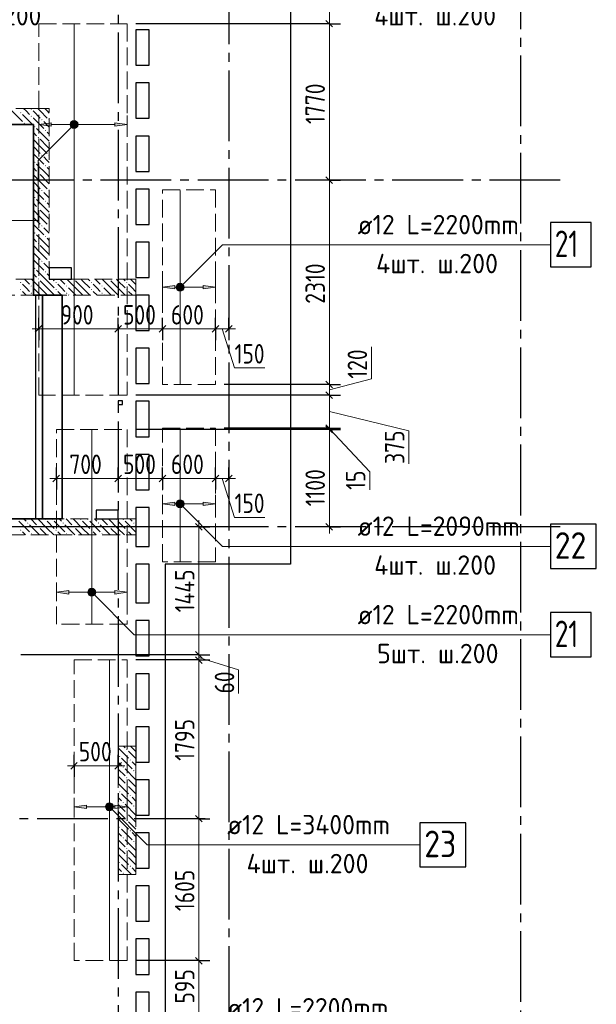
# Model space of a CAD drawing. Header units: millimetres. Extents: x 0 to 43617, y 0 to 59400.
# Tile 26 of 29: x 20709 to 27232, y 36931 to 48065. Entities that reach past the tile are written whole.
import ezdxf

# ---------------------------------------------------------------- set-up
doc = ezdxf.new("R2010")
doc.units = ezdxf.units.MM
doc.linetypes.add('______2', pattern=[270, 200, -70])
doc.linetypes.add('______5', pattern=[1100, 800, -100, 100, -100])
for name, color, linetype, lineweight in [('Standard', 7, 'Continuous', 25), ('ДОП Верх по Х', 7, 'Continuous', 25), ('ЖБ Балка Вышележаща', 7, 'Continuous', 25), ('ЖБ Пилон', 180, 'Continuous', 25), ('Оси', 40, '______5', 18), ('Позиционная метка номер позиции', 7, 'Continuous', 13), ('Примечания', 7, 'Continuous', 25), ('Размерная выноска', 7, 'Continuous', 13)]:
    doc.layers.add(name, color=color, linetype=linetype, lineweight=lineweight)
for name, color, linetype, lineweight, true_color in [('ЖБ Балка Нижележащая', 7, '______2', 25, 0x8c8cff), ('ЖБ Перекрытие верхний уровень', 7, 'Continuous', 25, 0xe0e0ff), ('ЖБ Стена верхний уровень', 7, 'Continuous', 25, 0x006e00)]:
    doc.layers.add(name, color=color, linetype=linetype, lineweight=lineweight, true_color=true_color)
doc.styles.add('GOST 2.304-81', font='txt')
doc.styles.add('ISOCPEUR', font='txt')

msp = doc.modelspace()

# ---------------------------------------------------------------- hatches: boundary and pattern name
at = {"layer": 'ДОП Верх по Х', "linetype": 'Continuous', "lineweight": 13, "transparency": 33554687}
for points in [[(21064, 46860), (20924, 46880), (21064, 46900)], [(22464, 45020), (22324, 45040), (22464, 45060)], [(22464, 42571), (22324, 42591), (22464, 42611)], [(21264, 41571), (21124, 41591), (21264, 41611)], [(21464, 39145), (21324, 39165), (21464, 39185)]]:
    msp.add_hatch(color=7, dxfattribs=at).paths.add_polyline_path(points, flags=16)
for points in [[(21292, 46861), (21292, 46899), (21286, 46880)], [(21292, 46899), (21305, 46848), (21305, 46912)], [(21292, 46899), (21292, 46861), (21305, 46848)], [(21305, 46912), (21324, 46843), (21324, 46918)], [(21305, 46912), (21305, 46848), (21324, 46843)], [(21324, 46918), (21324, 46843), (21343, 46848)], [(21324, 46918), (21343, 46848), (21343, 46912)], [(21343, 46912), (21343, 46848), (21356, 46861)], [(21343, 46912), (21356, 46861), (21356, 46899)], [(21356, 46899), (21356, 46861), (21361, 46880)], [(21784, 46860), (21924, 46880), (21784, 46900)], [(22492, 45021), (22492, 45059), (22486, 45040)], [(22492, 45059), (22505, 45008), (22505, 45072)], [(22492, 45059), (22492, 45021), (22505, 45008)], [(22505, 45072), (22524, 45003), (22524, 45078)], [(22505, 45072), (22505, 45008), (22524, 45003)], [(22524, 45078), (22524, 45003), (22543, 45008)], [(22524, 45078), (22543, 45008), (22543, 45072)], [(22543, 45072), (22543, 45008), (22556, 45021)], [(22543, 45072), (22556, 45021), (22556, 45059)], [(22556, 45059), (22556, 45021), (22561, 45040)], [(22784, 45020), (22924, 45040), (22784, 45060)], [(22492, 42572), (22492, 42610), (22486, 42591)], [(22492, 42610), (22505, 42559), (22505, 42623)], [(22492, 42610), (22492, 42572), (22505, 42559)], [(22505, 42623), (22524, 42554), (22524, 42629)], [(22505, 42623), (22505, 42559), (22524, 42554)], [(22524, 42629), (22524, 42554), (22543, 42559)], [(22524, 42629), (22543, 42559), (22543, 42623)], [(22543, 42623), (22543, 42559), (22556, 42572)], [(22543, 42623), (22556, 42572), (22556, 42610)], [(22556, 42610), (22556, 42572), (22561, 42591)], [(22784, 42571), (22924, 42591), (22784, 42611)], [(21492, 41572), (21492, 41610), (21486, 41591)], [(21492, 41610), (21505, 41559), (21505, 41623)], [(21492, 41610), (21492, 41572), (21505, 41559)], [(21505, 41623), (21524, 41554), (21524, 41629)], [(21505, 41623), (21505, 41559), (21524, 41554)], [(21524, 41629), (21524, 41554), (21543, 41559)], [(21524, 41629), (21543, 41559), (21543, 41623)], [(21543, 41623), (21543, 41559), (21556, 41572)], [(21543, 41623), (21556, 41572), (21556, 41610)], [(21556, 41610), (21556, 41572), (21561, 41591)], [(21784, 41571), (21924, 41591), (21784, 41611)], [(21692, 39183), (21705, 39132), (21705, 39197)], [(21705, 39197), (21724, 39127), (21724, 39202)], [(21705, 39197), (21705, 39132), (21724, 39127)], [(21724, 39202), (21724, 39127), (21743, 39132)], [(21724, 39202), (21743, 39132), (21743, 39197)], [(21743, 39197), (21743, 39132), (21756, 39146)], [(21743, 39197), (21756, 39146), (21756, 39183)], [(21692, 39146), (21692, 39183), (21686, 39165)], [(21692, 39183), (21692, 39146), (21705, 39132)], [(21756, 39183), (21756, 39146), (21761, 39165)], [(21784, 39145), (21924, 39165), (21784, 39185)]]:
    msp.add_hatch(color=7, dxfattribs=at).paths.add_polyline_path(points)
at = {"layer": 'ЖБ Пилон', "linetype": 'Continuous', "lineweight": 18, "transparency": 33554687}
for points in [[(21914, 39813), (21921, 39820), (21927, 39813), (21921, 39807)], [(21834, 39733), (21841, 39740), (21847, 39733), (21841, 39727)], [(21954, 39693), (21961, 39700), (21967, 39693), (21961, 39687)], [(21874, 39613), (21881, 39620), (21887, 39613), (21881, 39607)], [(21994, 39573), (22001, 39580), (22007, 39573), (22001, 39567)], [(21914, 39493), (21921, 39500), (21927, 39493), (21921, 39487)], [(21914, 39413), (21921, 39420), (21927, 39413), (21921, 39407)], [(21834, 39333), (21841, 39340), (21847, 39333), (21841, 39327)], [(21874, 39213), (21881, 39220), (21887, 39213), (21881, 39207)], [(21954, 39293), (21961, 39300), (21967, 39293), (21961, 39287)], [(21914, 39093), (21921, 39100), (21927, 39093), (21921, 39087)], [(21994, 39173), (22001, 39180), (22007, 39173), (22001, 39167)], [(21914, 39013), (21921, 39020), (21927, 39013), (21921, 39007)], [(21834, 38933), (21841, 38940), (21847, 38933), (21841, 38927)], [(21954, 38893), (21961, 38900), (21967, 38893), (21961, 38887)], [(21874, 38813), (21881, 38820), (21887, 38813), (21881, 38807)], [(21994, 38773), (22001, 38780), (22007, 38773), (22001, 38767)], [(21914, 38693), (21921, 38700), (21927, 38693), (21921, 38687)], [(21834, 38533), (21841, 38540), (21847, 38533), (21841, 38527)], [(21914, 38613), (21921, 38620), (21927, 38613), (21921, 38607)], [(21874, 38413), (21881, 38420), (21887, 38413), (21881, 38407)], [(21954, 38493), (21961, 38500), (21967, 38493), (21961, 38487)]]:
    msp.add_hatch(color=7, dxfattribs=at).paths.add_polyline_path(points, flags=16)
at = {"layer": 'ЖБ Стена верхний уровень', "linetype": 'Continuous', "lineweight": 18, "transparency": 33554687}
for points in [[(20714, 47013), (20721, 47020), (20727, 47013), (20721, 47007)], [(20834, 47053), (20841, 47060), (20847, 47053), (20841, 47047)], [(20754, 46893), (20761, 46900), (20767, 46893), (20761, 46887)], [(20834, 46973), (20841, 46980), (20847, 46973), (20841, 46967)], [(20954, 46933), (20961, 46940), (20967, 46933), (20961, 46927)], [(21034, 46933), (21041, 46940), (21044, 46937), (21044, 46930), (21041, 46927)], [(20874, 46853), (20881, 46860), (20887, 46853), (20881, 46847)], [(20994, 46813), (21001, 46820), (21007, 46813), (21001, 46807)], [(20914, 46733), (20921, 46740), (20927, 46733), (20921, 46727)], [(20874, 46453), (20881, 46460), (20887, 46453), (20881, 46447)], [(20954, 46533), (20961, 46540), (20967, 46533), (20961, 46527)], [(21034, 46533), (21041, 46540), (21044, 46537), (21044, 46530), (21041, 46527)], [(20914, 46333), (20921, 46340), (20927, 46333), (20921, 46327)], [(20994, 46413), (21001, 46420), (21007, 46413), (21001, 46407)], [(20954, 46133), (20961, 46140), (20967, 46133), (20961, 46127)], [(21034, 46133), (21041, 46140), (21044, 46137), (21044, 46130), (21041, 46127)], [(20874, 46053), (20881, 46060), (20887, 46053), (20881, 46047)], [(20994, 46013), (21001, 46020), (21007, 46013), (21001, 46007)], [(20914, 45933), (20921, 45940), (20927, 45933), (20921, 45927)], [(20874, 45653), (20881, 45660), (20887, 45653), (20881, 45647)], [(20954, 45733), (20961, 45740), (20967, 45733), (20961, 45727)], [(21034, 45733), (21041, 45740), (21044, 45737), (21044, 45730), (21041, 45727)], [(20914, 45533), (20921, 45540), (20927, 45533), (20921, 45527)], [(20994, 45613), (21001, 45620), (21007, 45613), (21001, 45607)], [(20954, 45333), (20961, 45340), (20967, 45333), (20961, 45327)], [(21034, 45333), (21041, 45340), (21044, 45337), (21044, 45330), (21041, 45327)], [(20874, 45253), (20881, 45260), (20887, 45253), (20881, 45247)], [(20994, 45213), (21001, 45220), (21007, 45213), (21001, 45207)], [(20714, 45093), (20721, 45100), (20727, 45093), (20721, 45087)], [(20914, 45133), (20921, 45140), (20927, 45133), (20921, 45127)], [(21114, 45093), (21121, 45100), (21127, 45093), (21121, 45087)], [(21324, 45130), (21321, 45127), (21318, 45130)], [(21514, 45093), (21521, 45100), (21527, 45093), (21521, 45087)], [(21724, 45130), (21721, 45127), (21718, 45130)], [(21914, 45093), (21921, 45100), (21927, 45093), (21921, 45087)], [(20714, 45013), (20721, 45020), (20727, 45013), (20721, 45007)], [(20834, 45053), (20841, 45060), (20847, 45053), (20841, 45047)], [(21114, 45013), (21121, 45020), (21127, 45013), (21121, 45007)], [(21234, 45053), (21241, 45060), (21247, 45053), (21241, 45047)], [(21514, 45013), (21521, 45020), (21527, 45013), (21521, 45007)], [(21634, 45053), (21641, 45060), (21647, 45053), (21641, 45047)], [(21914, 45013), (21921, 45020), (21927, 45013), (21921, 45007)], [(20834, 44973), (20841, 44980), (20847, 44973), (20841, 44967)], [(21234, 44973), (21241, 44980), (21247, 44973), (21241, 44967)], [(21634, 44973), (21641, 44980), (21647, 44973), (21641, 44967)], [(20794, 42373), (20801, 42380), (20807, 42373), (20801, 42367)], [(20914, 42333), (20921, 42340), (20927, 42333), (20921, 42327)], [(20994, 42413), (21001, 42420), (21007, 42413), (21001, 42407)], [(21074, 42413), (21081, 42420), (21087, 42413), (21081, 42407)], [(21194, 42373), (21201, 42380), (21207, 42373), (21201, 42367)], [(21314, 42333), (21321, 42340), (21327, 42333), (21321, 42327)], [(21394, 42413), (21401, 42420), (21407, 42413), (21401, 42407)], [(21474, 42413), (21481, 42420), (21487, 42413), (21481, 42407)], [(21594, 42373), (21601, 42380), (21607, 42373), (21601, 42367)], [(21714, 42333), (21721, 42340), (21727, 42333), (21721, 42327)], [(21794, 42413), (21801, 42420), (21807, 42413), (21801, 42407)], [(21874, 42413), (21881, 42420), (21887, 42413), (21881, 42407)], [(21994, 42373), (22001, 42380), (22007, 42373), (22001, 42367)], [(20714, 42293), (20721, 42300), (20727, 42293), (20721, 42287)], [(20834, 42253), (20841, 42260), (20847, 42253), (20841, 42247)], [(21114, 42293), (21121, 42300), (21127, 42293), (21121, 42287)], [(21234, 42253), (21241, 42260), (21247, 42253), (21241, 42247)], [(21514, 42293), (21521, 42300), (21527, 42293), (21521, 42287)], [(21634, 42253), (21641, 42260), (21647, 42253), (21641, 42247)], [(21914, 42293), (21921, 42300), (21927, 42293), (21921, 42287)]]:
    msp.add_hatch(color=7, dxfattribs=at).paths.add_polyline_path(points, flags=16)
at = {"layer": 'Позиционная метка номер позиции', "linetype": 'Continuous', "lineweight": 13, "transparency": 33554687}
for points in [[(21356, 46848), (21292, 46912), (21281, 46891)], [(21356, 46848), (21281, 46891), (21335, 46837)], [(21335, 46837), (21281, 46891), (21281, 46869)], [(21367, 46869), (21313, 46923), (21292, 46912)], [(21367, 46869), (21292, 46912), (21356, 46848)], [(21367, 46891), (21335, 46923), (21313, 46923)], [(21367, 46891), (21313, 46923), (21367, 46869)], [(21335, 46923), (21367, 46891), (21356, 46912)], [(21335, 46837), (21281, 46869), (21313, 46837)], [(21313, 46837), (21281, 46869), (21292, 46848)], [(22481, 45051), (22556, 45008), (22492, 45072)], [(22481, 45029), (22535, 44997), (22481, 45051)], [(22481, 45051), (22535, 44997), (22556, 45008)], [(22513, 44997), (22481, 45029), (22492, 45008)], [(22481, 45029), (22513, 44997), (22535, 44997)], [(22492, 45072), (22567, 45029), (22513, 45083)], [(22492, 45072), (22556, 45008), (22567, 45029)], [(22513, 45083), (22567, 45029), (22567, 45051)], [(22513, 45083), (22567, 45051), (22535, 45083)], [(22535, 45083), (22567, 45051), (22556, 45072)], [(22481, 42602), (22513, 42634), (22492, 42623)], [(22513, 42634), (22481, 42602), (22481, 42580)], [(22513, 42634), (22481, 42580), (22535, 42634)], [(22535, 42634), (22481, 42580), (22492, 42559)], [(22535, 42634), (22492, 42559), (22556, 42623)], [(22556, 42623), (22492, 42559), (22513, 42548)], [(22556, 42623), (22513, 42548), (22567, 42602)], [(22567, 42602), (22513, 42548), (22535, 42548)], [(22567, 42602), (22535, 42548), (22567, 42580)], [(22567, 42580), (22535, 42548), (22556, 42559)], [(21481, 41602), (21513, 41634), (21492, 41623)], [(21513, 41634), (21481, 41602), (21481, 41580)], [(21513, 41634), (21481, 41580), (21535, 41634)], [(21535, 41634), (21481, 41580), (21492, 41559)], [(21535, 41634), (21492, 41559), (21556, 41623)], [(21556, 41623), (21492, 41559), (21513, 41548)], [(21556, 41623), (21513, 41548), (21567, 41602)], [(21567, 41602), (21513, 41548), (21535, 41548)], [(21567, 41602), (21535, 41548), (21567, 41580)], [(21567, 41580), (21535, 41548), (21556, 41559)], [(21681, 39176), (21713, 39208), (21692, 39196)], [(21713, 39208), (21681, 39176), (21681, 39153)], [(21713, 39208), (21681, 39153), (21735, 39208)], [(21735, 39208), (21681, 39153), (21692, 39133)], [(21735, 39208), (21692, 39133), (21756, 39196)], [(21756, 39196), (21692, 39133), (21713, 39121)], [(21756, 39196), (21713, 39121), (21767, 39176)], [(21767, 39176), (21713, 39121), (21735, 39121)], [(21767, 39176), (21735, 39121), (21767, 39153)], [(21767, 39153), (21735, 39121), (21756, 39133)]]:
    msp.add_hatch(color=7, dxfattribs=at).paths.add_polyline_path(points)

# ---------------------------------------------------------------- linework, layer by layer
at = {"layer": 'Standard', "color": 7, "linetype": 'Continuous', "lineweight": 25, "transparency": 33554687}
for p, q in [((23774, 50590), (23774, 41910)), ((24249, 47983), (24174, 48058)), ((22024, 47950), (22024, 47550)), ((22174, 47950), (22024, 47950)), ((22174, 47550), (22174, 47950)), ((22024, 47550), (22174, 47550)), ((22024, 47350), (22024, 46950)), ((22174, 47350), (22024, 47350)), ((22174, 46950), (22174, 47350)), ((20864, 46880), (16424, 46880)), ((20864, 44950), (20864, 46880)), ((22024, 46950), (22174, 46950)), ((22024, 46750), (22024, 46350)), ((22174, 46750), (22024, 46750)), ((22174, 46350), (22174, 46750)), ((22024, 46350), (22174, 46350)), ((24249, 46213), (24174, 46288)), ((22024, 46150), (22024, 45750)), ((22174, 46150), (22024, 46150)), ((22174, 45750), (22174, 46150)), ((22024, 45750), (22174, 45750)), ((22024, 45550), (22024, 45150)), ((22174, 45550), (22024, 45550)), ((22174, 45150), (22174, 45550)), ((21044, 45260), (21044, 45130)), ((21294, 45260), (21044, 45260)), ((21294, 45130), (21294, 45260)), ((21044, 45130), (21294, 45130)), ((22024, 45150), (22174, 45150)), ((20969, 44950), (20864, 44950)), ((20889, 44950), (20889, 42420)), ((20969, 42420), (20969, 44950)), ((20969, 44950), (21189, 44950)), ((21189, 44950), (20969, 44950)), ((21189, 44950), (21189, 42420)), ((21189, 42420), (21189, 44950)), ((22024, 44950), (22024, 44550)), ((22174, 44950), (22024, 44950)), ((22174, 44550), (22174, 44950)), ((20886, 44531), (20961, 44606)), ((21786, 44531), (21861, 44606)), ((22024, 44550), (22174, 44550)), ((22286, 44531), (22361, 44606)), ((22886, 44531), (22961, 44606)), ((23036, 44531), (23111, 44606)), ((22024, 44350), (22024, 43950)), ((22174, 44350), (22024, 44350)), ((22174, 43950), (22174, 44350)), ((22024, 43950), (22174, 43950)), ((24249, 43903), (24174, 43978)), ((24249, 43783), (24174, 43858)), ((21824, 43755), (21824, 43715)), ((21874, 43755), (21824, 43755)), ((21824, 43715), (21874, 43715)), ((21874, 43715), (21874, 43755)), ((22024, 43750), (22024, 43350)), ((22174, 43750), (22024, 43750)), ((22174, 43350), (22174, 43750)), ((24249, 43410), (24174, 43485)), ((24249, 43393), (24174, 43468)), ((22024, 43350), (22174, 43350)), ((22024, 43150), (22024, 42750)), ((22174, 43150), (22024, 43150)), ((22174, 42750), (22174, 43150)), ((21086, 42841), (21161, 42916)), ((21786, 42841), (21861, 42916)), ((22286, 42841), (22361, 42916)), ((22886, 42841), (22961, 42916)), ((23036, 42841), (23111, 42916)), ((22024, 42750), (22174, 42750)), ((22024, 42550), (22024, 42110)), ((22174, 42550), (22024, 42550)), ((22174, 42110), (22174, 42550)), ((21574, 42520), (21574, 42420)), ((21824, 42520), (21574, 42520)), ((21824, 42420), (21824, 42520)), ((16924, 42420), (20969, 42420)), ((21189, 42420), (20969, 42420)), ((20969, 42420), (21189, 42420)), ((21574, 42420), (21824, 42420)), ((22698, 42368), (22773, 42293)), ((24249, 42293), (24174, 42368)), ((22024, 42110), (22174, 42110)), ((22024, 41910), (22024, 41470)), ((22174, 41910), (22024, 41910)), ((22174, 41470), (22174, 41910)), ((22354, 41910), (22354, 32653)), ((23774, 41910), (22354, 41910)), ((22024, 41470), (22174, 41470)), ((22024, 41270), (22024, 40870)), ((22174, 41270), (22024, 41270)), ((22174, 40870), (22174, 41270)), ((22024, 40870), (22174, 40870)), ((22698, 40921), (22773, 40846)), ((22698, 40862), (22773, 40787)), ((22024, 40670), (22024, 40270)), ((22174, 40670), (22024, 40670)), ((22174, 40270), (22174, 40670)), ((22024, 40270), (22174, 40270)), ((22024, 40070), (22024, 39670)), ((22174, 40070), (22024, 40070)), ((22174, 39670), (22174, 40070)), ((21286, 39592), (21361, 39667)), ((21786, 39592), (21861, 39667)), ((22024, 39670), (22174, 39670)), ((22024, 39470), (22024, 39070)), ((22174, 39470), (22024, 39470)), ((22174, 39070), (22174, 39470)), ((22024, 39070), (22174, 39070)), ((22698, 39068), (22773, 38993)), ((22024, 38870), (22024, 38470)), ((22174, 38870), (22024, 38870)), ((22174, 38470), (22174, 38870)), ((22024, 38470), (22174, 38470)), ((22024, 38270), (22024, 37870)), ((22174, 38270), (22024, 38270)), ((22174, 37870), (22174, 38270)), ((22024, 37870), (22174, 37870)), ((22024, 37670), (22024, 37270)), ((22174, 37670), (22024, 37670)), ((22174, 37270), (22174, 37670)), ((22698, 37462), (22773, 37387)), ((22024, 37270), (22174, 37270)), ((22024, 37070), (22024, 36670)), ((22174, 37070), (22024, 37070)), ((22174, 36670), (22174, 37070))]:
    msp.add_line(p, q, dxfattribs=at)
at = {"layer": 'Standard', "color": 7, "linetype": 'Continuous', "lineweight": 13, "transparency": 33554687}
for p, q in [((24212, 48020), (24212, 49053)), ((24212, 46250), (24212, 48020)), ((24212, 43940), (24212, 46250)), ((20924, 44568), (20849, 44568)), ((21824, 44568), (22324, 44568)), ((22324, 44568), (22924, 44568)), ((22924, 44568), (23074, 44568)), ((22999, 44568), (23140, 44127)), ((23074, 44568), (23149, 44568)), ((24689, 44006), (24689, 44366)), ((23140, 44127), (23484, 44127)), ((24212, 43880), (24689, 44006)), ((24212, 43820), (24212, 43940)), ((24212, 43447), (24212, 43820)), ((24212, 43634), (25111, 43417)), ((24212, 43430), (24212, 43447)), ((24212, 43439), (24670, 42952)), ((25111, 43417), (25111, 43042)), ((21124, 42878), (21049, 42878)), ((21824, 42878), (22324, 42878)), ((22324, 42878), (22924, 42878)), ((22924, 42878), (23074, 42878)), ((22999, 42878), (23140, 42437)), ((23074, 42878), (23149, 42878)), ((24670, 42952), (24670, 42749)), ((23140, 42437), (23484, 42437)), ((22736, 42330), (22736, 42405)), ((24212, 42330), (24212, 42255)), ((22736, 40883), (22736, 40825)), ((22736, 40854), (23186, 40712)), ((22736, 40825), (22736, 39030)), ((23186, 40712), (23186, 40446)), ((21324, 39629), (21249, 39629)), ((21324, 39629), (21824, 39629)), ((21824, 39629), (21899, 39629)), ((22736, 39030), (22736, 37425)), ((22736, 37425), (22736, 36830))]:
    msp.add_line(p, q, dxfattribs=at)
at = {"layer": 'Standard', "color": 251, "linetype": 'Continuous', "lineweight": -3, "true_color": 0x656565, "transparency": 33554687}
for p, q in [((24212, 48020), (24087, 48020)), ((24212, 48020), (24337, 48020)), ((24212, 46250), (24087, 46250)), ((24212, 46250), (24337, 46250)), ((24212, 46250), (24212, 46250)), ((20924, 44568), (20924, 44693)), ((21824, 44568), (21824, 44693)), ((22324, 44568), (22324, 44693)), ((22924, 44568), (22924, 44693)), ((23074, 44568), (23074, 44693)), ((20924, 44568), (20924, 44443)), ((21824, 44568), (21824, 44443)), ((22324, 44568), (22324, 44443)), ((22924, 44568), (22924, 44443)), ((23074, 44568), (23074, 44443)), ((24212, 43940), (24087, 43940)), ((24212, 43940), (24337, 43940)), ((24212, 43820), (24087, 43820)), ((24212, 43820), (24337, 43820)), ((24212, 43447), (24087, 43447)), ((24212, 43430), (24087, 43430)), ((24212, 43447), (24337, 43447)), ((24212, 43430), (24337, 43430)), ((21124, 42878), (21124, 43003)), ((21824, 42878), (21824, 43003)), ((22324, 42878), (22324, 43003)), ((22924, 42878), (22924, 43003)), ((23074, 42878), (23074, 43003)), ((21124, 42878), (21124, 42753)), ((21824, 42878), (21824, 42753)), ((22324, 42878), (22324, 42753)), ((22924, 42878), (22924, 42753)), ((23074, 42878), (23074, 42753)), ((22736, 42330), (20724, 42330)), ((22736, 42330), (22611, 42330)), ((22736, 42330), (22861, 42330)), ((24212, 42330), (24087, 42330)), ((24212, 42330), (24337, 42330)), ((24212, 42330), (24212, 42330)), ((22736, 40883), (22611, 40883)), ((22736, 40883), (22861, 40883)), ((22736, 40825), (22611, 40825)), ((22736, 40825), (22861, 40825)), ((21324, 39629), (21324, 39754)), ((21824, 39629), (21824, 39754)), ((21324, 39629), (21324, 39504)), ((21824, 39629), (21824, 39504)), ((22736, 39030), (22611, 39030)), ((22736, 39030), (22861, 39030)), ((22736, 39030), (22736, 39030)), ((22736, 37425), (22611, 37425)), ((22736, 37425), (22861, 37425))]:
    msp.add_line(p, q, dxfattribs=at)
for points in [[(24212, 48020), (24195, 48020), (24195, 48020), (24195, 48020), (24195, 48020), (22024, 48020)], [(24212, 43940), (24195, 43940), (24195, 43940), (24195, 43940), (24195, 43940), (24195, 43940), (24195, 43940), (24195, 43940), (24195, 43940), (23024, 43940)], [(24212, 43820), (24195, 43820), (24195, 43820), (24195, 43820), (24195, 43820), (24195, 43820), (24195, 43820), (24195, 43820), (24195, 43820), (22024, 43820)], [(24212, 43430), (24195, 43430), (24195, 43430), (24195, 43430), (24195, 43430), (24195, 43430), (24195, 43430), (24195, 43430), (24195, 43430), (22024, 43430)], [(24212, 43447), (24195, 43447), (24195, 43447), (24195, 43447), (24195, 43447), (24195, 43447), (24195, 43447), (24195, 43447), (24195, 43447), (23024, 43447)], [(22736, 40883), (22719, 40883), (22719, 40883), (22719, 40883), (22719, 40883), (22719, 40883), (22719, 40883), (22719, 40883), (22719, 40883), (22719, 40883), (22719, 40883), (20724, 40883)], [(22736, 40825), (22719, 40825), (22719, 40825), (22719, 40825), (22719, 40825), (22719, 40825), (22719, 40825), (22719, 40825), (22719, 40825), (22719, 40825), (22719, 40825), (22024, 40825)], [(22736, 37425), (22719, 37425), (22719, 37425), (22719, 37425), (22719, 37425), (22719, 37425), (22719, 37425), (22024, 37425)]]:
    msp.add_lwpolyline(points, dxfattribs=at)
at = {"layer": 'Standard', "color": 7, "linetype": 'Continuous', "lineweight": 13, "transparency": 33554687}
for points in [[(20924, 44568), (21234, 44568), (21234, 44568), (21824, 44568)], [(24212, 42330), (24212, 42468), (24212, 42468), (24212, 42473), (24212, 42473), (24212, 42489), (24212, 42489), (24212, 42570), (24212, 42570), (24212, 43220), (24212, 43220), (24212, 43430)], [(21124, 42878), (21326, 42878), (21326, 42878), (21824, 42878)], [(22736, 42330), (22736, 41291), (22736, 41291), (22736, 41175), (22736, 41175), (22736, 40883)]]:
    msp.add_lwpolyline(points, dxfattribs=at)
at = {"layer": 'ДОП Верх по Х', "color": 7, "linetype": 'Continuous', "lineweight": 18, "transparency": 33554687}
for p, q in [((21324, 48013), (21324, 43827)), ((22524, 46134), (22524, 43946)), ((21524, 41236), (21524, 43424)), ((22524, 43441), (22524, 41941)), ((21724, 40819), (21724, 37431))]:
    msp.add_line(p, q, dxfattribs=at)
at = {"layer": 'ДОП Верх по Х', "color": 251, "linetype": 'Continuous', "lineweight": 13, "true_color": 0x494949, "transparency": 33554687}
for p, q in [((20924, 46880), (20924, 46980)), ((20924, 46880), (21064, 46900)), ((21064, 46860), (20924, 46880)), ((20924, 46880), (20924, 46780)), ((20924, 46880), (20924, 46880)), ((21064, 46900), (21064, 46860)), ((21064, 46880), (21294, 46880)), ((21324, 46918), (21324, 46918)), ((21354, 46880), (21784, 46880)), ((21924, 46880), (21784, 46900)), ((21784, 46900), (21784, 46860)), ((21784, 46860), (21924, 46880)), ((21924, 46880), (21924, 46980)), ((21924, 46880), (21924, 46780)), ((21924, 46880), (21924, 46880)), ((21324, 46843), (21324, 46843)), ((22324, 45040), (22324, 45140)), ((22924, 45040), (22924, 45140)), ((22324, 45040), (22464, 45060)), ((22464, 45020), (22324, 45040)), ((22324, 45040), (22324, 44940)), ((22324, 45040), (22324, 45040)), ((22464, 45060), (22464, 45020)), ((22464, 45040), (22494, 45040)), ((22524, 45078), (22524, 45078)), ((22524, 45003), (22524, 45003)), ((22554, 45040), (22784, 45040)), ((22924, 45040), (22784, 45060)), ((22784, 45060), (22784, 45020)), ((22784, 45020), (22924, 45040)), ((22924, 45040), (22924, 44940)), ((22924, 45040), (22924, 45040)), ((22324, 42591), (22324, 42691)), ((22924, 42591), (22924, 42691)), ((22324, 42591), (22464, 42611)), ((22464, 42571), (22324, 42591)), ((22324, 42591), (22324, 42491)), ((22324, 42591), (22324, 42591)), ((22464, 42611), (22464, 42571)), ((22464, 42591), (22494, 42591)), ((22524, 42629), (22524, 42629)), ((22524, 42554), (22524, 42554)), ((22554, 42591), (22784, 42591)), ((22924, 42591), (22784, 42611)), ((22784, 42611), (22784, 42571)), ((22784, 42571), (22924, 42591)), ((22924, 42591), (22924, 42491)), ((22924, 42591), (22924, 42591)), ((21124, 41591), (21124, 41691)), ((21924, 41591), (21924, 41691)), ((21124, 41591), (21264, 41611)), ((21264, 41571), (21124, 41591)), ((21124, 41591), (21124, 41491)), ((21124, 41591), (21124, 41591)), ((21264, 41611), (21264, 41571)), ((21264, 41591), (21494, 41591)), ((21524, 41629), (21524, 41629)), ((21524, 41554), (21524, 41554)), ((21554, 41591), (21784, 41591)), ((21924, 41591), (21784, 41611)), ((21784, 41611), (21784, 41571)), ((21784, 41571), (21924, 41591)), ((21924, 41591), (21924, 41491)), ((21924, 41591), (21924, 41591)), ((21324, 39165), (21324, 39265)), ((21724, 39202), (21724, 39202)), ((21924, 39165), (21924, 39265)), ((21324, 39165), (21464, 39185)), ((21464, 39145), (21324, 39165)), ((21324, 39165), (21324, 39065)), ((21324, 39165), (21324, 39165)), ((21464, 39185), (21464, 39145)), ((21464, 39165), (21694, 39165)), ((21724, 39127), (21724, 39127)), ((21754, 39165), (21784, 39165)), ((21924, 39165), (21784, 39185)), ((21784, 39185), (21784, 39145)), ((21784, 39145), (21924, 39165)), ((21924, 39165), (21924, 39065)), ((21924, 39165), (21924, 39165))]:
    msp.add_line(p, q, dxfattribs=at)
at = {"layer": 'ДОП Верх по Х', "color": 7, "linetype": 'Continuous', "lineweight": 13, "transparency": 33554687}
for p, q in [((24512, 45521), (26598, 45521)), ((24512, 42110), (26554, 42110)), ((24512, 41110), (26598, 41110)), ((23036, 38735), (25144, 38735))]:
    msp.add_line(p, q, dxfattribs=at)
at = {"layer": 'ДОП Верх по Х', "color": 7, "linetype": 'Continuous', "lineweight": 25, "transparency": 33554687}
for points in [[(26712, 45271), (27172, 45271), (27172, 45771), (26712, 45771), (26712, 45271)], [(26712, 41860), (27232, 41860), (27232, 42360), (26712, 42360), (26712, 41860)], [(26712, 40860), (27172, 40860), (27172, 41360), (26712, 41360), (26712, 40860)], [(25236, 38485), (25756, 38485), (25756, 38985), (25236, 38985), (25236, 38485)]]:
    msp.add_lwpolyline(points, dxfattribs=at)
at = {"layer": 'ДОП Верх по Х', "color": 251, "linetype": 'Continuous', "lineweight": 13, "true_color": 0x494949, "transparency": 33554687}
for centre in [(21324, 46880), (22524, 45040), (22524, 42591), (21524, 41591), (21724, 39165)]:
    msp.add_circle(centre, 37.5, dxfattribs=at)
at = {"layer": 'ЖБ Балка Вышележаща', "color": 7, "linetype": 'Continuous', "lineweight": 18, "transparency": 33554687}
for p, q in [((20969, 44950), (20889, 44950)), ((20889, 44950), (20889, 42420)), ((20889, 42420), (20969, 42420))]:
    msp.add_line(p, q, dxfattribs=at)
at = {"layer": 'ЖБ Балка Нижележащая', "color": 251, "linetype": '______2', "lineweight": 18, "true_color": 0x656565, "transparency": 33554687}
for p, q in [((21189, 44950), (20969, 44950)), ((21189, 42420), (21189, 44950)), ((20969, 42420), (21189, 42420))]:
    msp.add_line(p, q, dxfattribs=at)
at = {"layer": 'ЖБ Перекрытие верхний уровень', "color": 7, "linetype": 'Continuous', "lineweight": 18, "transparency": 33554687}
for p, q in [((23774, 41910), (23774, 50590)), ((22024, 47550), (22024, 47950)), ((22024, 47950), (22174, 47950)), ((22174, 47950), (22174, 47550)), ((22174, 47550), (22024, 47550)), ((22024, 46950), (22024, 47350)), ((22024, 47350), (22174, 47350)), ((22174, 47350), (22174, 46950)), ((20864, 46880), (16424, 46880)), ((20864, 45130), (20864, 46880)), ((22174, 46950), (22024, 46950)), ((22024, 46350), (22024, 46750)), ((22024, 46750), (22174, 46750)), ((22174, 46750), (22174, 46350)), ((22174, 46350), (22024, 46350)), ((22024, 45750), (22024, 46150)), ((22024, 46150), (22174, 46150)), ((22174, 46150), (22174, 45750)), ((22174, 45750), (22024, 45750)), ((22024, 45150), (22024, 45550)), ((22024, 45550), (22174, 45550)), ((22174, 45550), (22174, 45150)), ((21294, 45260), (21044, 45260)), ((21044, 45260), (21044, 45130)), ((21294, 45130), (21294, 45260)), ((20864, 44950), (20864, 45130)), ((21044, 45130), (21294, 45130)), ((22174, 45150), (22024, 45150)), ((20969, 44950), (20864, 44950)), ((20969, 42420), (20969, 44950)), ((22024, 44550), (22024, 44950)), ((22024, 44950), (22174, 44950)), ((22174, 44950), (22174, 44550)), ((22174, 44550), (22024, 44550)), ((22024, 43950), (22024, 44350)), ((22024, 44350), (22174, 44350)), ((22174, 44350), (22174, 43950)), ((22174, 43950), (22024, 43950)), ((21874, 43755), (21824, 43755)), ((21824, 43755), (21824, 43715)), ((21824, 43715), (21874, 43715)), ((21874, 43715), (21874, 43755)), ((22024, 43350), (22024, 43750)), ((22024, 43750), (22174, 43750)), ((22174, 43750), (22174, 43350)), ((22174, 43350), (22024, 43350)), ((22024, 42750), (22024, 43150)), ((22024, 43150), (22174, 43150)), ((22174, 43150), (22174, 42750)), ((22174, 42750), (22024, 42750)), ((22024, 42210), (22024, 42550)), ((22024, 42550), (22174, 42550)), ((22174, 42550), (22174, 42110)), ((21824, 42520), (21574, 42520)), ((21574, 42520), (21574, 42420)), ((21824, 42420), (21824, 42520)), ((16924, 42420), (20969, 42420)), ((21574, 42420), (21824, 42420)), ((22024, 42110), (22024, 42210)), ((22174, 42110), (22024, 42110)), ((22024, 41910), (22174, 41910)), ((22024, 41470), (22024, 41910)), ((22174, 41910), (22174, 41470)), ((22354, 32653), (22354, 41910)), ((22354, 41910), (23774, 41910)), ((22174, 41470), (22024, 41470)), ((22024, 40870), (22024, 41270)), ((22024, 41270), (22174, 41270)), ((22174, 41270), (22174, 40870)), ((22174, 40870), (22024, 40870)), ((22024, 40270), (22024, 40670)), ((22024, 40670), (22174, 40670)), ((22174, 40670), (22174, 40270)), ((22174, 40270), (22024, 40270)), ((22024, 39670), (22024, 40070)), ((22024, 40070), (22174, 40070)), ((22174, 40070), (22174, 39670)), ((22174, 39670), (22024, 39670)), ((22024, 39470), (22174, 39470)), ((22024, 39070), (22024, 39470)), ((22174, 39470), (22174, 39070)), ((22174, 39070), (22024, 39070)), ((22024, 38470), (22024, 38870)), ((22024, 38870), (22174, 38870)), ((22174, 38870), (22174, 38470)), ((22174, 38470), (22024, 38470)), ((22024, 37870), (22024, 38270)), ((22024, 38270), (22174, 38270)), ((22174, 38270), (22174, 37870)), ((22174, 37870), (22024, 37870)), ((22024, 37270), (22024, 37670)), ((22024, 37670), (22174, 37670)), ((22174, 37670), (22174, 37270)), ((22174, 37270), (22024, 37270)), ((22024, 36670), (22024, 37070)), ((22024, 37070), (22174, 37070)), ((22174, 37070), (22174, 36670))]:
    msp.add_line(p, q, dxfattribs=at)
at = {"layer": 'ЖБ Пилон', "color": 253, "linetype": '______2', "lineweight": 13, "true_color": 0xa0a0a0, "transparency": 33554687}
for p, q in [((21824, 39850), (21824, 38400)), ((22024, 39850), (21824, 39850)), ((22024, 38400), (22024, 39850)), ((21824, 38400), (22024, 38400))]:
    msp.add_line(p, q, dxfattribs=at)
at = {"layer": 'ЖБ Пилон', "color": 9, "linetype": 'Continuous', "lineweight": 18, "true_color": 0xc7c7c7, "transparency": 33554687}
for p, q in [((21824, 39830), (21941, 39713)), ((21884, 39850), (21901, 39833)), ((21941, 39793), (22024, 39710)), ((21981, 39833), (21964, 39850)), ((22021, 39793), (21981, 39833)), ((21861, 39633), (21824, 39670)), ((21861, 39713), (21981, 39593)), ((21981, 39673), (22024, 39630)), ((21824, 39590), (21901, 39513)), ((21901, 39593), (22021, 39473)), ((22024, 39550), (22021, 39553)), ((21824, 39510), (21901, 39433)), ((21824, 39430), (21941, 39313)), ((21981, 39433), (21941, 39473)), ((22021, 39393), (21981, 39433)), ((21861, 39313), (21981, 39193)), ((21941, 39393), (22024, 39310)), ((21861, 39233), (21824, 39270)), ((21901, 39193), (22021, 39073)), ((21981, 39273), (22024, 39230)), ((21824, 39190), (21901, 39113)), ((21824, 39110), (21901, 39033)), ((22024, 39150), (22021, 39153)), ((21824, 39030), (21941, 38913)), ((21981, 39033), (21941, 39073)), ((21941, 38993), (22024, 38910)), ((22021, 38993), (21981, 39033)), ((21861, 38833), (21824, 38870)), ((21861, 38913), (21981, 38793)), ((21981, 38873), (22024, 38830)), ((21824, 38790), (21901, 38713)), ((21901, 38793), (22021, 38673)), ((22024, 38750), (22021, 38753)), ((21824, 38710), (21901, 38633)), ((21981, 38633), (21941, 38673)), ((21824, 38630), (21941, 38513)), ((21941, 38593), (22024, 38510)), ((22021, 38593), (21981, 38633)), ((21861, 38433), (21824, 38470)), ((21861, 38513), (21974, 38400)), ((21981, 38473), (22024, 38430))]:
    msp.add_line(p, q, dxfattribs=at)
at = {"layer": 'ЖБ Стена верхний уровень', "color": 251, "linetype": '______2', "lineweight": 13, "true_color": 0x656565, "transparency": 33554687}
for p, q in [((20864, 47060), (19879, 47060)), ((21044, 47060), (20864, 47060)), ((21044, 45130), (21044, 47060)), ((19879, 46880), (20864, 46880)), ((20864, 46880), (20864, 45130)), ((20864, 45130), (18204, 45130)), ((22024, 45130), (21044, 45130)), ((22024, 44950), (22024, 45130)), ((18024, 44950), (20864, 44950)), ((20864, 44950), (21044, 44950)), ((21044, 44950), (22024, 44950)), ((22024, 42420), (16924, 42420)), ((22024, 42240), (22024, 42420)), ((16244, 42240), (22024, 42240))]:
    msp.add_line(p, q, dxfattribs=at)
at = {"layer": 'ЖБ Стена верхний уровень', "color": 9, "linetype": 'Continuous', "lineweight": 18, "true_color": 0xc7c7c7, "transparency": 33554687}
for p, q in [((20621, 47033), (20741, 46913)), ((20741, 46993), (20854, 46880)), ((20781, 47033), (20754, 47060)), ((20821, 46993), (20781, 47033)), ((20861, 47033), (20864, 47030)), ((20864, 47030), (20941, 46953)), ((20941, 47033), (20914, 47060)), ((20941, 47033), (21021, 46953)), ((20994, 47060), (21021, 47033)), ((21021, 47033), (21044, 47010)), ((20861, 46953), (20864, 46950)), ((20864, 46950), (20981, 46833)), ((21021, 46873), (20981, 46913)), ((20864, 46790), (20901, 46753)), ((21021, 46713), (20901, 46833)), ((21044, 46850), (21021, 46873)), ((21021, 46793), (21044, 46770)), ((20941, 46633), (20864, 46710)), ((20941, 46713), (21021, 46633)), ((21021, 46713), (21044, 46690)), ((20864, 46630), (20941, 46553)), ((20864, 46550), (20981, 46433)), ((20941, 46633), (21021, 46553)), ((21021, 46633), (21044, 46610)), ((21021, 46313), (20901, 46433)), ((21021, 46473), (20981, 46513)), ((21044, 46450), (21021, 46473)), ((20864, 46390), (20901, 46353)), ((21021, 46393), (21044, 46370)), ((20941, 46233), (20864, 46310)), ((20864, 46230), (20941, 46153)), ((20941, 46313), (21021, 46233)), ((20941, 46233), (21021, 46153)), ((21021, 46313), (21044, 46290)), ((21021, 46233), (21044, 46210)), ((20864, 46150), (20981, 46033)), ((21021, 46073), (20981, 46113)), ((20864, 45990), (20901, 45953)), ((21021, 45913), (20901, 46033)), ((21044, 46050), (21021, 46073)), ((21021, 45993), (21044, 45970)), ((20941, 45833), (20864, 45910)), ((20941, 45913), (21021, 45833)), ((21021, 45913), (21044, 45890)), ((20864, 45830), (20941, 45753)), ((20941, 45833), (21021, 45753)), ((21021, 45833), (21044, 45810)), ((20864, 45750), (20981, 45633)), ((21021, 45673), (20981, 45713)), ((21044, 45650), (21021, 45673)), ((20864, 45590), (20901, 45553)), ((21021, 45513), (20901, 45633)), ((21021, 45593), (21044, 45570)), ((20941, 45433), (20864, 45510)), ((20864, 45430), (20941, 45353)), ((20941, 45513), (21021, 45433)), ((20941, 45433), (21021, 45353)), ((21021, 45513), (21044, 45490)), ((21021, 45433), (21044, 45410)), ((20864, 45350), (20981, 45233)), ((21021, 45113), (20901, 45233)), ((21021, 45273), (20981, 45313)), ((21044, 45250), (21021, 45273)), ((20764, 45130), (20821, 45073)), ((20864, 45110), (20844, 45130)), ((20864, 45190), (20901, 45153)), ((20941, 45033), (20864, 45110)), ((20941, 45113), (21021, 45033)), ((21021, 45193), (21044, 45170)), ((21021, 45113), (21044, 45090)), ((21084, 45130), (21101, 45113)), ((21164, 45130), (21221, 45073)), ((21341, 45033), (21244, 45130)), ((21341, 45113), (21421, 45033)), ((21421, 45113), (21404, 45130)), ((21421, 45113), (21501, 45033)), ((21484, 45130), (21501, 45113)), ((21564, 45130), (21621, 45073)), ((21741, 45033), (21644, 45130)), ((21741, 45113), (21821, 45033)), ((21821, 45113), (21804, 45130)), ((21821, 45113), (21901, 45033)), ((21884, 45130), (21901, 45113)), ((21964, 45130), (22021, 45073)), ((20781, 45033), (20741, 45073)), ((20741, 44993), (20784, 44950)), ((20821, 44993), (20781, 45033)), ((20861, 45033), (20864, 45030)), ((20864, 45030), (20941, 44953)), ((20941, 45033), (21021, 44953)), ((21021, 45033), (21044, 45010)), ((21044, 45090), (21101, 45033)), ((21044, 45010), (21104, 44950)), ((21181, 45033), (21141, 45073)), ((21141, 44993), (21184, 44950)), ((21221, 44993), (21181, 45033)), ((21261, 45033), (21341, 44953)), ((21341, 45033), (21421, 44953)), ((21421, 45033), (21504, 44950)), ((21581, 45033), (21541, 45073)), ((21541, 44993), (21584, 44950)), ((21621, 44993), (21581, 45033)), ((21661, 45033), (21741, 44953)), ((21741, 45033), (21821, 44953)), ((21821, 45033), (21904, 44950)), ((21981, 45033), (21941, 45073)), ((21941, 44993), (21984, 44950)), ((22021, 44993), (21981, 45033)), ((20861, 44953), (20864, 44950)), ((20864, 44950), (20864, 44950)), ((21261, 44953), (21264, 44950)), ((21661, 44953), (21664, 44950)), ((20701, 42393), (20821, 42273)), ((20754, 42420), (20781, 42393)), ((20934, 42240), (20821, 42353)), ((20834, 42420), (20901, 42353)), ((21021, 42313), (20914, 42420)), ((20941, 42313), (21014, 42240)), ((21021, 42393), (21101, 42313)), ((21021, 42313), (21094, 42240)), ((21101, 42393), (21221, 42273)), ((21154, 42420), (21181, 42393)), ((21334, 42240), (21221, 42353)), ((21234, 42420), (21301, 42353)), ((21421, 42313), (21314, 42420)), ((21341, 42313), (21414, 42240)), ((21421, 42393), (21501, 42313)), ((21421, 42313), (21494, 42240)), ((21501, 42393), (21621, 42273)), ((21554, 42420), (21581, 42393)), ((21734, 42240), (21621, 42353)), ((21634, 42420), (21701, 42353)), ((21821, 42313), (21714, 42420)), ((21741, 42313), (21814, 42240)), ((21821, 42393), (21901, 42313)), ((21821, 42313), (21894, 42240)), ((21901, 42393), (22021, 42273)), ((21954, 42420), (21981, 42393)), ((22024, 42350), (22021, 42353)), ((20774, 42240), (20741, 42273)), ((21174, 42240), (21141, 42273)), ((21574, 42240), (21541, 42273)), ((21974, 42240), (21941, 42273))]:
    msp.add_line(p, q, dxfattribs=at)
at = {"layer": 'Оси', "color": 8, "linetype": '______5', "lineweight": -3, "transparency": 33554687}
for p, q in [((21824, 57820), (21824, 7100)), ((26374, 50960), (26374, 7100)), ((23074, 50790), (23074, 7100)), ((26824, 46250), (3600, 46250)), ((26824, 42330), (3600, 42330)), ((22806, 39030), (3600, 39030))]:
    msp.add_line(p, q, dxfattribs=at)
at = {"layer": 'Позиционная метка номер позиции', "color": 7, "linetype": 'Continuous', "lineweight": 13, "transparency": 33554687}
for p, q in [((21292, 46912), (21292, 46912)), ((21356, 46912), (21356, 46912)), ((21292, 46848), (21292, 46848)), ((21356, 46848), (21356, 46848)), ((22492, 45072), (22492, 45072)), ((22492, 45008), (22492, 45008)), ((22556, 45072), (22556, 45072)), ((22556, 45008), (22556, 45008)), ((22492, 42623), (22492, 42623)), ((22492, 42559), (22492, 42559)), ((22556, 42623), (22556, 42623)), ((22556, 42559), (22556, 42559)), ((21492, 41623), (21492, 41623)), ((21492, 41559), (21492, 41559)), ((21556, 41623), (21556, 41623)), ((21556, 41559), (21556, 41559)), ((21692, 39196), (21692, 39196)), ((21756, 39196), (21756, 39196)), ((21692, 39133), (21692, 39133)), ((21756, 39133), (21756, 39133))]:
    msp.add_line(p, q, dxfattribs=at)
for points in [[(21324, 46880), (20917, 46473), (20917, 45794), (17509, 45794)], [(22524, 45040), (23005, 45521), (26712, 45521)], [(22524, 42591), (23005, 42110), (26712, 42110)], [(21524, 41591), (22005, 41110), (26712, 41110)], [(21724, 39165), (22153, 38735), (25236, 38735)]]:
    msp.add_lwpolyline(points, dxfattribs=at)
for centre in [(21324, 46880), (22524, 45040), (22524, 42591), (21524, 41591), (21724, 39165)]:
    msp.add_circle(centre, 45, dxfattribs=at)
at = {"layer": 'Примечания', "color": 7, "linetype": '______2', "lineweight": 18, "transparency": 33554687}
for p, q in [((20924, 48020), (21924, 48020)), ((20924, 43820), (20924, 48020)), ((21924, 48020), (21924, 43820)), ((22324, 46140), (22924, 46140)), ((22324, 43940), (22324, 46140)), ((22924, 46140), (22924, 43940)), ((22924, 43940), (22324, 43940)), ((21924, 43820), (20924, 43820)), ((21124, 43430), (21924, 43430)), ((21124, 41230), (21124, 43430)), ((21924, 43430), (21924, 41230)), ((22324, 43447), (22924, 43447)), ((22324, 41935), (22324, 43447)), ((22924, 43447), (22924, 41935)), ((22924, 41935), (22324, 41935)), ((21924, 41230), (21124, 41230)), ((21324, 40825), (21924, 40825)), ((21324, 37425), (21324, 40825)), ((21924, 40825), (21924, 37425)), ((21924, 37425), (21324, 37425))]:
    msp.add_line(p, q, dxfattribs=at)
at = {"layer": 'Размерная выноска', "color": 7, "linetype": 'Continuous', "lineweight": 35, "transparency": 33554687}
msp.add_lwpolyline([(16924, 42420), (20969, 42420), (20969, 44950), (20864, 44950), (20864, 46880), (16424, 46880), (16424, 45130), (16924, 45130), (16924, 42420)], dxfattribs=at)

# ---------------------------------------------------------------- texts
at = {"layer": 'Standard', "color": 7, "linetype": 'Continuous', "lineweight": 25, "transparency": 33554687, "char_height": 220, "attachment_point": 7, "rotation": 90, "style": 'GOST 2.304-81'}
for s, insert, width in [('1770', (24162, 46885), 625.73), ('2310', (24162, 44853), 610.16), ('120', (24639, 44006), 485.07), ('375', (25061, 43042), 500.81), ('1100', (24162, 42562), 578.85), ('15', (24620, 42749), 328.86), ('1445', (22686, 41364), 610.16), ('60', (23136, 40446), 391.31), ('1795', (22686, 39685), 610.16), ('1605', (22686, 37985), 610.16), ('595', (22686, 36940), 500.83)]:
    msp.add_mtext(s, dxfattribs=dict(at, insert=insert, width=width))
at = {"layer": 'Standard', "color": 7, "linetype": 'Continuous', "lineweight": 25, "transparency": 33554687, "char_height": 220, "attachment_point": 7, "style": 'GOST 2.304-81'}
for s, insert, width in [('900', (21171, 44618), 531.97), ('500', (21878, 44618), 516.4), ('600', (22421, 44618), 531.97), ('150', (23140, 44177), 469.5), ('700', (21271, 42928), 531.97), ('500', (21878, 42928), 516.4), ('600', (22421, 42928), 531.97), ('150', (23140, 42487), 469.5), ('500', (21378, 39679), 516.4)]:
    msp.add_mtext(s, dxfattribs=dict(at, insert=insert, width=width))
at = {"layer": 'ДОП Верх по Х', "color": 7, "linetype": 'Continuous', "lineweight": 13, "transparency": 33554687, "attachment_point": 7, "style": 'ISOCPEUR'}
for s, insert, char_height, width in [('\\W0.95;17шт. ш.200 ', (19509, 48000), 220, 1819.9), ('\\W0.97;4шт. ш.200 ', (24719, 48000), 220, 1734.41), ('\\W0.96;ø12 L=2200mm ', (24532, 45638), 220, 2150.52), ('\\W0.75;21', (26762, 45381), 300, 472.29), ('\\W0.97;4шт. ш.200 ', (24741, 45198), 220, 1734.41), ('\\W0.96;ø12 L=2090mm ', (24532, 42228), 220, 2150.52), ('\\W0.87;22', (26762, 41970), 300, 550.81), ('\\W0.97;4шт. ш.200 ', (24719, 41788), 220, 1734.41), ('\\W0.96;ø12 L=2200mm ', (24532, 41228), 220, 2150.52), ('\\W0.75;21', (26762, 40970), 300, 472.29), ('\\W0.97;5шт. ш.200 ', (24752, 40788), 220, 1712.34), ('\\W0.96;ø12 L=3400mm ', (23056, 38853), 220, 2172.6), ('\\W0.87;23', (25286, 38595), 300, 550.82), ('\\W0.97;4шт. ш.200 ', (23276, 38413), 220, 1734.41), ('\\W0.96;ø12 L=2200mm ', (23056, 36782), 220, 2150.52)]:
    msp.add_mtext(s, dxfattribs=dict(at, insert=insert, char_height=char_height, width=width))

doc.saveas('drawing.dxf')
